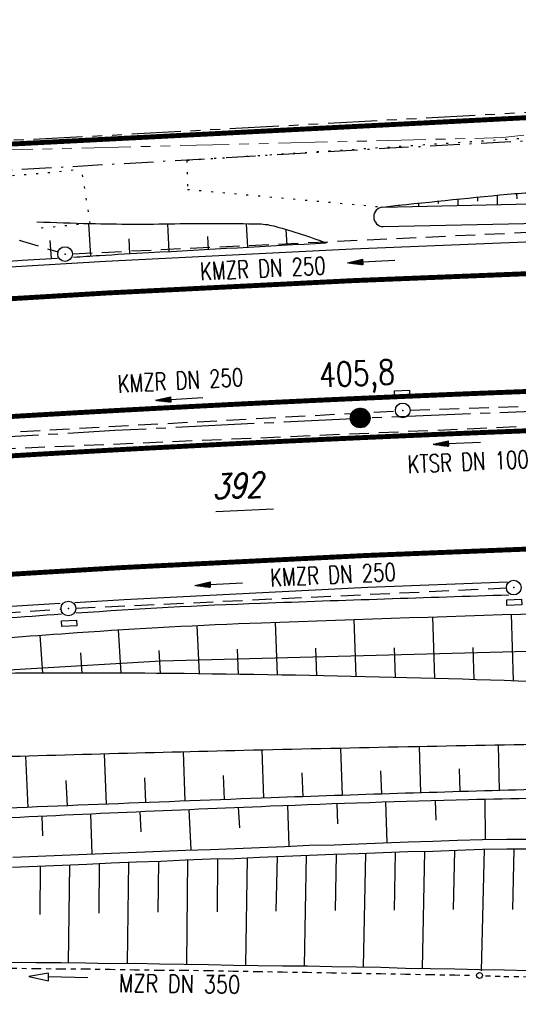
# Model space of a CAD drawing. Extents: x 0 to 1135, y 0 to 420.
# Tile 24 of 84: x 480 to 531, y 164 to 265. Entities that reach past the tile are written whole.
import ezdxf
from ezdxf.enums import TextEntityAlignment as Align

# ---------------------------------------------------------------- set-up
doc = ezdxf.new("R2010")
doc.units = 0
doc.header["$LTSCALE"] = 2
doc.header["$MEASUREMENT"] = 0
for name, pattern in [('ACAD_ISO03W100', [0.5, 0.25, -0.25]), ('ACHSE', [5.5, 4, -0.5, 0.5, -0.5]), ('AUSGEZOGEN', [0]), ('BAB-FM2', [2.6, 1.5, -0.5, 0.1, -0.5]), ('GESTRICH-X2', [1.5, 1, -0.5]), ('PHANTOMX2', [5, 2.5, -0.5, 0.5, -0.5, 0.5, -0.5]), ('PUNKTX2_STR', [0.6, 0.1, -0.5])]:
    doc.linetypes.add(name, pattern=pattern)
doc.layers.get('0').update_dxf_attribs({"color": 8, "linetype": 'AUSGEZOGEN'})
for name, color, linetype in [('ACHSETOP', 250, 'ACHSE'), ('BAB_FM', 8, 'BAB-FM2'), ('BOESCHG', 8, 'AUSGEZOGEN'), ('Boeschung', 15, 'CONTINUOUS'), ('DURCHL', 200, 'GESTRICH-X2'), ('FBRTOP', 8, 'AUSGEZOGEN'), ('FLSTNR-BAB', 7, 'AUSGEZOGEN'), ('GRENZL-BAB', 7, 'AUSGEZOGEN'), ('HEKT_B', 250, 'CONTINUOUS'), ('KANAL', 200, 'GESTRICH-X2'), ('Lichtwellenleiter COLT', 8, 'PHANTOMX2'), ('Lichtwellenleiter GLH', 8, 'PHANTOMX2'), ('MULDE', 8, 'AUSGEZOGEN'), ('NUTZUNG', 8, 'PUNKTX2_STR'), ('PFEIL', 200, 'CONTINUOUS'), ('SCHSYMBOL', 200, 'AUSGEZOGEN'), ('TEXTO', 200, 'CONTINUOUS'), ('Tiefenentwässerung', 15, 'CONTINUOUS')]:
    doc.layers.add(name, color=color, linetype=linetype)
doc.styles.add('ROMANS', font='romans.shx', dxfattribs={"width": 0.8})

# ---------------------------------------------------------------- blocks, each defined once
blk = doc.blocks.new('*X16')
at = {"color": 0}
for p, q in [((212.23, 257.39), (213.24, 258.4)), ((212.24, 257.33), (213.31, 258.4)), ((212.24, 257.47), (213.17, 258.4)), ((212.24, 257.26), (213.37, 258.39)), ((212.24, 257.55), (213.09, 258.39)), ((212.25, 257.2), (213.43, 258.38)), ((212.26, 257.63), (213, 258.37)), ((212.27, 257.14), (213.49, 258.37)), ((212.28, 257.09), (213.55, 258.35)), ((212.29, 257.73), (212.9, 258.35)), ((212.3, 257.04), (213.6, 258.33)), ((212.32, 256.99), (213.65, 258.31)), ((212.34, 257.86), (212.78, 258.29)), ((212.35, 256.94), (213.69, 258.29)), ((212.37, 256.9), (213.74, 258.26)), ((212.4, 256.85), (213.78, 258.24)), ((212.43, 256.81), (213.83, 258.21)), ((212.46, 256.77), (213.86, 258.18)), ((212.49, 256.73), (213.9, 258.14)), ((212.53, 256.7), (213.94, 258.11)), ((212.56, 256.66), (213.97, 258.07)), ((212.6, 256.63), (214.01, 258.03)), ((212.64, 256.6), (214.04, 257.99)), ((212.68, 256.57), (214.07, 257.95)), ((212.73, 256.54), (214.09, 257.91)), ((212.77, 256.52), (214.12, 257.86)), ((212.82, 256.49), (214.14, 257.82)), ((212.87, 256.47), (214.16, 257.77)), ((212.92, 256.45), (214.18, 257.72)), ((212.97, 256.44), (214.2, 257.66)), ((213.03, 256.42), (214.21, 257.6)), ((213.09, 256.41), (214.22, 257.54)), ((213.16, 256.41), (214.23, 257.48)), ((213.22, 256.4), (214.23, 257.41)), ((213.3, 256.41), (214.23, 257.34)), ((213.38, 256.41), (214.22, 257.26)), ((213.46, 256.43), (214.2, 257.17)), ((213.56, 256.46), (214.18, 257.07)), ((213.69, 256.51), (214.12, 256.95))]:
    blk.add_line(p, q, dxfattribs=at)
blk = doc.blocks.new('SRMAST2')
at = {"color": 0}
blk.add_circle((0, 0), 0.999, dxfattribs=at)
blk.add_point((0, 0), dxfattribs=at)
blk.add_blockref('*X16', (-213.23, -257.4))
blk = doc.blocks.new('GST')
at = {"color": 0}
blk.add_circle((0, 0), 0.75, dxfattribs=at)
blk.add_point((0, 0), dxfattribs=at)
blk = doc.blocks.new('10')
blk.add_blockref('GST', (0, 0))
blk = doc.blocks.new('17')
blk.add_lwpolyline([(-0.76, -1.22), (0.75, -1.22), (0.75, -1.8), (-0.76, -1.8)], close=True)
blk.add_blockref('GST', (0, 0))
blk = doc.blocks.new('PFEIL2')
at = {"color": 0}
for p, q in [((0.88, 0), (-2.4, -0.01)), ((0.88, -0.27), (0.88, 0.28)), ((0.88, 0.28), (2.43, 0.01)), ((0.91, 0.27), (0.88, 0.26)), ((0.97, 0.26), (0.88, 0.25)), ((1.02, 0.25), (0.88, 0.23)), ((1.07, 0.24), (0.88, 0.21)), ((1.13, 0.23), (0.88, 0.19)), ((1.18, 0.22), (0.88, 0.17)), ((1.24, 0.21), (0.88, 0.15)), ((1.29, 0.21), (0.88, 0.14)), ((1.34, 0.2), (0.88, 0.12)), ((1.4, 0.19), (0.88, 0.1)), ((1.45, 0.18), (0.88, 0.08)), ((1.51, 0.17), (0.88, 0.06)), ((1.56, 0.16), (0.88, 0.04)), ((1.61, 0.15), (0.88, 0.02)), ((1.67, 0.14), (0.88, 0.01)), ((1.72, 0.13), (0.88, -0.01)), ((1.78, 0.12), (0.88, -0.03)), ((1.83, 0.11), (0.88, -0.05)), ((1.88, 0.1), (0.88, -0.07)), ((1.94, 0.09), (0.88, -0.09)), ((2.05, 0.08), (0.88, -0.12)), ((1.99, 0.08), (0.88, -0.11)), ((2.1, 0.07), (0.88, -0.14)), ((2.15, 0.06), (0.88, -0.16)), ((2.21, 0.05), (0.88, -0.18)), ((2.26, 0.04), (0.88, -0.2)), ((2.32, 0.03), (0.88, -0.22)), ((2.37, 0.02), (0.88, -0.23)), ((2.42, 0.01), (0.88, -0.25)), ((2.43, 0.01), (0.88, -0.27))]:
    blk.add_line(p, q, dxfattribs=at)

msp = doc.modelspace()

# ---------------------------------------------------------------- linework, layer by layer
at = {"layer": 'ACHSETOP', "flags": 128}
msp.add_lwpolyline([(25, 184.12), (166.27, 196.26), (290.81, 206.96), (340.63, 211.25), (365.53, 213.39), (390.44, 215.53), (412.76, 217.45), (415.35, 217.67), (440.27, 219.66), (465.21, 221.4), (490.16, 222.89), (515.13, 224.14), (540.11, 225.14), (565.1, 225.88), (590.1, 226.38), (615.1, 226.63), (640.1, 226.63), (665.09, 226.38), (690.09, 225.88), (715.08, 225.14), (740.06, 224.14), (765.03, 222.89), (789.98, 221.4), (814.92, 219.66), (839.84, 217.67), (864.74, 215.43), (889.62, 212.94), (914.47, 210.21), (939.29, 207.23), (950, 205.83)], dxfattribs=at)
at = {"layer": 'BAB_FM', "flags": 128}
msp.add_lwpolyline([(25, 211.31), (68.23, 215.37), (118, 220.16), (173.53, 227.95), (180.42, 229.55), (217.46, 230.73), (267.21, 235.71), (317.05, 239.99), (366.96, 243.12), (416.94, 245.45), (467.15, 248.67), (518.14, 251.63), (568.28, 254.27), (616.88, 255.84)], dxfattribs=at)
at = {"layer": 'BOESCHG'}
for p, q in [((527.1, 246.23), (527.09, 246.63)), ((529.1, 245.88), (529.08, 246.82)), ((531.09, 246.46), (531.08, 247)), ((519.11, 245.73), (519.1, 245.8)), ((521.11, 245.7), (521.1, 246.02)), ((523.1, 245.99), (523.1, 246.22)), ((525.11, 245.79), (525.09, 246.43)), ((487.72, 240.63), (487.51, 243.95)), ((495.71, 241.09), (495.55, 243.91)), ((503.69, 241.53), (503.56, 243.92)), ((499.7, 241.31), (499.63, 242.63)), ((507.69, 241.75), (507.6, 243.33)), ((483.73, 240.38), (483.61, 242.22)), ((491.71, 240.87), (491.62, 242.38)), ((514.72, 197.82), (514.53, 203.63)), ((522.73, 197.63), (522.52, 203.9)), ((530.73, 197.39), (530.52, 204.16)), ((490.83, 198.17), (490.55, 202.59)), ((498.77, 198.1), (498.54, 203.03)), ((506.72, 197.98), (506.53, 203.36)), ((482.84, 198.17), (482.57, 202.04)), ((494.8, 198.14), (494.67, 200.48)), ((502.74, 198.05), (502.64, 200.63)), ((510.72, 197.91), (510.63, 200.7)), ((518.73, 197.73), (518.62, 200.75)), ((526.73, 197.51), (526.62, 200.77)), ((486.85, 198.18), (486.7, 200.25)), ((513.13, 190.52), (513.29, 185.73)), ((521.14, 190.69), (521.28, 185.99)), ((529.15, 190.84), (529.28, 186.22)), ((481.09, 189.72), (481.31, 184.51)), ((489.1, 189.94), (489.3, 184.84)), ((497.11, 190.15), (497.3, 185.15)), ((505.11, 190.34), (505.29, 185.45)), ((525.21, 188.44), (525.28, 186.11)), ((493.2, 187.52), (493.3, 185)), ((501.2, 187.77), (501.3, 185.3)), ((509.21, 188.01), (509.29, 185.59)), ((517.21, 188.23), (517.29, 185.86)), ((485.2, 187.25), (485.31, 184.68))]:
    msp.add_line(p, q, dxfattribs=at)
for points in [[(517.42, 245.62, -0.003521), (530.12, 246.92, -0.015751), (532.97, 247.1, -0.000519), (569.86, 248.23, -0.000977), (589.45, 248.78, -0.001299), (633.32, 249.79, -0.006353), (642.3, 249.86, -0.016793), (644.26, 249.79, -0.000187), (644.9, 249.74, -0.02217)], [(482.25, 244.11, 0.003708), (487.67, 243.94, 0.010904), (496.27, 243.92, -0.010964), (504.83, 243.9, -0.062541), (506.54, 243.64, -0.019859), (511.68, 241.97)], [(485.97, 240.52, -0.000003), (488.61, 240.69, -0.001602), (493.62, 240.98, -0.000444), (511.68, 241.97)], [(114.16, 211.02, 0.003251), (117.85, 210.71, 0.039202), (118.16, 210.71, 0.001578), (134.45, 212.03, 0.000869), (164.02, 214.58, 0.000039), (206.31, 218.3, -0.000103), (222.42, 219.72, -0.000322), (279.4, 224.68, -0.000247), (353.66, 231.06, -0.001445), (396.85, 234.62, -0.002266), (424.41, 236.69, -0.002037), (426.74, 236.84, -0.000071), (484.34, 240.42, -0.001602)], [(534.72, 190.94, 0.00145), (503.28, 190.3, 0.001816), (474.16, 189.51, -0.002129), (449.31, 188.85, -0.005115), (438.57, 188.72, -0.007907), (431.62, 188.82, -0.023232), (429.38, 188.99, -0.010187), (424.31, 189.72, -0.034213), (418.53, 191.09, -0.070128), (415.89, 192.33, -0.028614), (414.82, 193.12, 0.015193), (412.84, 194.68, 0.022092), (410.87, 196, 0.006976), (409.67, 196.7)], [(754.54, 173.17, 0.001599), (738.36, 174.29, 0.002639), (728.56, 174.89, 0.016831), (714.75, 175.18, -0.021465), (703.93, 175.52, -0.011807), (687.11, 177.16, 0.006248), (655.36, 180.62, 0.001086), (634.39, 182.6, 0.00131), (617.01, 184.15, 0.011264), (581.79, 186.41, 0.014295), (553.98, 186.76, 0.002762), (531.78, 186.29, 0.002386), (506.08, 185.48, 0.001841), (472.97, 184.15, -0.002323), (446.73, 183.13, -0.003393), (437.1, 182.86, -0.005425), (431.07, 182.8, -0.026404), (427.44, 183, -0.028931), (424.16, 183.54, -0.022834), (421.87, 184.17, -0.009951), (416.71, 185.96, -0.026894), (412.86, 187.62, 0.031902), (409.59, 188.99, 0.034561), (406.52, 189.82, 0.047325)], [(428.42, 181.59, 0.027747), (430.78, 181.47, 0.006116), (434.93, 181.56, 0.002194), (446.49, 181.98, 0.001893), (476.88, 183.35, -0.001976), (505.99, 184.65, -0.004119), (526.14, 185.31, -0.003018), (553.64, 185.81, -0.0129), (589.11, 185.33, -0.016407), (616.92, 183.32, -0.000184), (634.87, 181.43, 0.000162), (655.25, 179.27, 0.00008), (700.78, 174.48, 0.000977), (704.51, 174.09, 0.012564), (707.61, 173.86, 0.001917), (727.97, 172.91, 0.004246), (740.14, 172.49, -0.003572), (754.6, 172.01, -0.012737), (794.65, 169.38, -0.008712), (852.97, 163.02, -0.000174), (886.62, 158.75, -0.000196), (916.5, 154.93, -0.000844), (950, 150.58, 0.006348)]]:
    msp.add_lwpolyline(points, format="xyb", dxfattribs=at)
at = {"layer": 'BOESCHG', "flags": 128}
msp.add_lwpolyline([(662.49, 205.82, -0.018862), (650.2, 201.75, -0.051807), (645.55, 200.91, -0.002391), (624.26, 199.41, -0.004413), (612.71, 198.75, -0.001819), (574.82, 197.07, -0.006584), (564.35, 196.78, -0.013111), (539.69, 197.07, 0.00714), (494.41, 198.15, 0.005897), (475.29, 198.1, -0.005539), (454.93, 198.04, -0.029658), (453.22, 198.15, -0.006356), (445.33, 199.26)], format="xyb", dxfattribs=at)
at = {"layer": 'Boeschung', "linetype": 'Continuous'}
for points in [[(502.71, 184.52), (502.84, 182.44)], [(507.91, 180.57), (507.76, 184.72)], [(512.75, 184.91), (512.83, 182.82)], [(517.89, 180.9), (517.74, 185.08)], [(522.74, 185.22), (522.81, 183.2)], [(527.87, 181.28), (527.83, 185.35)], [(482.74, 183.63), (482.81, 181.63)], [(487.88, 179.76), (487.73, 183.86)], [(492.73, 184.09), (492.8, 182.01)], [(497.92, 180.18), (497.72, 184.31)], [(479.78, 179.43), (482.33, 179.53), (484.83, 179.64), (487.32, 179.75), (489.82, 179.86), (492.37, 179.96), (494.87, 180.06), (497.37, 180.17), (499.91, 180.22), (502.4, 180.33), (504.9, 180.44), (507.45, 180.54), (509.95, 180.65), (512.49, 180.7), (514.99, 180.81), (517.48, 180.91), (520.03, 181.01), (522.52, 181.07), (525.02, 181.18), (527.56, 181.23), (530.05, 181.29), (532.58, 181.29)], [(479.77, 178.42), (482.27, 178.53), (484.82, 178.63), (487.31, 178.74), (489.81, 178.85), (492.36, 178.95), (494.86, 179.05), (497.36, 179.16), (499.9, 179.26), (502.39, 179.32), (504.89, 179.43), (507.44, 179.53), (509.94, 179.64), (512.44, 179.74), (514.98, 179.8), (517.47, 179.9), (519.97, 180.01), (522.51, 180.06), (525.01, 180.17), (527.56, 180.27), (530.04, 180.28), (532.57, 180.28)], [(506.68, 179.5), (506.55, 173.95)], [(509.46, 168.37), (509.68, 179.63)], [(512.69, 179.75), (512.58, 174)], [(515.47, 168.27), (515.69, 179.83)], [(518.7, 179.96), (518.57, 174.06)], [(521.47, 168.12), (521.7, 180.04)], [(524.71, 180.17), (524.6, 174.11)], [(527.48, 167.88), (527.76, 180.24)], [(530.75, 180.27), (530.63, 174.11)], [(482.57, 178.53), (482.55, 173.62)], [(485.46, 168.7), (485.58, 178.66)], [(488.59, 178.79), (488.54, 173.73)], [(491.47, 168.61), (491.6, 178.92)], [(494.6, 179.04), (494.53, 173.84)], [(497.49, 168.56), (497.61, 179.17)], [(500.62, 179.3), (500.57, 173.89)], [(503.5, 168.46), (503.67, 179.37)], [(479.7, 168.76), (482.17, 168.72), (484.71, 168.72), (487.18, 168.68), (489.7, 168.63), (492.24, 168.64), (494.71, 168.6), (497.23, 168.55), (499.71, 168.51), (502.23, 168.46), (504.71, 168.42), (507.23, 168.37), (509.76, 168.37), (512.24, 168.33), (514.76, 168.29), (517.24, 168.25), (519.75, 168.15), (522.28, 168.1), (524.75, 168.06), (527.27, 168.01), (529.8, 167.96), (532.27, 167.92)]]:
    msp.add_lwpolyline(points, dxfattribs=at)
at = {"layer": 'DURCHL'}
msp.add_line((466.09, 246.55), (484.38, 241.06), dxfattribs=at)
at = {"layer": 'FBRTOP', "const_width": 0.5}
for points in [[(88.01, 187.53, 0), (104.84, 188.97, 0), (166.44, 194.27, -0.000002), (228.71, 199.62, 0.000002), (290.98, 204.97, 0.000001), (321.65, 207.61, 0.000001), (340.8, 209.25, 0.000002), (353.25, 210.32, -0.000001), (365.71, 211.39, -0.000007), (378.16, 212.46, 0.000001), (390.61, 213.53, 0.000044)], [(87.67, 191.51, 0), (104.5, 192.96, 0), (166.1, 198.25, -0.000002), (228.37, 203.61, 0.000002), (290.64, 208.96, 0.000001), (321.31, 211.59, 0.000001), (340.45, 213.24, 0.000002), (352.91, 214.31, -0.000001), (365.36, 215.38, -0.000007), (377.82, 216.45, 0.000001), (390.27, 217.52, 0.000044)], [(477.53, 224.17, -0.001239), (490.05, 224.89, -0.001239), (502.58, 225.55, -0.001246), (515.04, 226.14, -0.001255), (527.54, 226.67, -0.001253), (540.04, 227.13, -0.001243)], [(477.77, 220.18, -0.001239), (490.27, 220.9, -0.001239), (502.78, 221.55, -0.001246), (515.22, 222.14, -0.001255), (527.7, 222.67, -0.001253), (540.18, 223.14, -0.001243)]]:
    msp.add_lwpolyline(points, format="xyb", dxfattribs=at)
at = {"layer": 'FBRTOP'}
for points in [[(364.06, 230.57), (388.96, 232.71), (411.29, 234.63), (413.93, 234.86), (438.98, 236.86), (464.09, 238.62), (489.22, 240.12), (514.36, 241.37), (539.51, 242.38), (564.67, 243.13), (589.84, 243.63), (615.01, 243.88), (640.18, 243.88), (665.35, 243.63), (690.52, 243.13), (715.68, 242.38), (740.83, 241.37)], [(486.09, 205.37), (491.11, 205.67), (515.91, 206.91), (530.12, 207.47)], [(380.04, 197.32), (391.92, 198.34), (414.24, 200.26), (416.77, 200.48), (441.56, 202.46), (466.33, 204.19), (484.6, 205.28)]]:
    msp.add_lwpolyline(points, dxfattribs=at)
at = {"layer": 'FBRTOP', "const_width": 0.5}
for points in [[(364.34, 227.33), (389.24, 229.48), (411.56, 231.4), (414.2, 231.62), (439.22, 233.62), (464.3, 235.37), (489.4, 236.87), (514.51, 238.13), (539.63, 239.13), (564.75, 239.88), (589.89, 240.38), (615.03, 240.63), (640.17, 240.63), (665.3, 240.38), (690.44, 239.88), (715.57, 239.13), (740.69, 238.13)], [(366.73, 199.44), (391.64, 201.58), (413.96, 203.5), (416.5, 203.71), (441.32, 205.7), (466.12, 207.43), (490.93, 208.92), (515.76, 210.15), (540.6, 211.14), (565.45, 211.89), (590.31, 212.38), (615.17, 212.63), (640.03, 212.63), (664.89, 212.38), (689.74, 211.89), (714.59, 211.14), (739.43, 210.15)]]:
    msp.add_lwpolyline(points, dxfattribs=at)
at = {"layer": 'FLSTNR-BAB'}
msp.add_line((500.44, 214.62), (506.32, 214.89), dxfattribs=at)
at = {"layer": 'GRENZL-BAB'}
for p, q in [((494.86, 199.41), (547.63, 200.84)), ((438, 196.14), (494.86, 199.41))]:
    msp.add_line(p, q, dxfattribs=at)
at = {"layer": 'GRENZL-BAB', "const_width": 0.5}
msp.add_lwpolyline([(469.38, 251.5), (604.82, 258.44)], dxfattribs=at)
at = {"layer": 'KANAL'}
for p, q in [((485.86, 240.86), (535.33, 243.2)), ((520.21, 224.93), (573.96, 226.8)), ((465.6, 221.96), (518.71, 224.86)), ((466.07, 220.46), (574.08, 225.12)), ((486.18, 204.78), (530, 206.85)), ((436.68, 201.33), (484.71, 204.7))]:
    msp.add_line(p, q, dxfattribs=at)
at = {"layer": 'Lichtwellenleiter COLT', "lineweight": 0, "flags": 128}
msp.add_lwpolyline([(950, 235.56), (949.47, 235.63), (890.21, 241.45), (827.69, 247.76), (772.1, 251.91), (757.19, 254.79), (745.65, 254.34), (713.22, 252.86), (657.31, 252), (650.45, 253.37), (644.47, 255.35), (634.8, 256.7), (593.38, 256.82), (544.43, 254.47), (529.65, 252.68), (460.99, 250.98), (401.64, 248.39), (336.23, 243.88), (271.36, 238.02), (222.36, 233.18)], dxfattribs=at)
at = {"layer": 'Lichtwellenleiter GLH', "flags": 128}
msp.add_lwpolyline([(25, 209.75), (27.44, 209.93), (30.38, 210.16), (61.38, 213.28), (83.51, 214.68), (97.99, 218.78), (133.26, 228.77), (211.41, 231.98), (224.15, 233.62), (245.05, 235.38), (280.91, 239.25), (325.81, 243.35), (362.74, 246.3), (404.9, 248.79), (442.48, 250.57), (489.29, 252.91), (544.77, 255.96), (550.28, 255.35), (606.34, 257.11), (607.52, 257.29), (610.67, 257.26), (620.78, 257.47), (641.22, 256.61), (649.51, 253.79), (658.48, 252.08), (702.32, 252.32), (737.75, 254.11), (758.5, 255.47), (769.89, 253.01), (788.73, 250.6), (851.12, 245.87), (891.88, 241.65), (928.32, 238.08), (947.85, 235.89), (950, 235.71)], dxfattribs=at)
at = {"layer": 'MULDE', "flags": 128}
msp.add_lwpolyline([(517.42, 245.62), (544.5, 246.22), (586.46, 247.02), (637.86, 247.4), (663.09, 247.52)], dxfattribs=at)
at = {"layer": 'MULDE'}
msp.add_lwpolyline([(517.47, 243.62), (544.54, 244.22), (584.53, 244.99)], dxfattribs=at)
for points in [[(445.33, 199.26, 0.000613), (460.89, 200.43, -0.001488), (486.33, 202.3, -0.008625), (505.08, 203.3, -0.002682), (565.41, 205.15, -0.00204), (610.11, 206.09, -0.004408), (630.79, 206.26, -0.004283), (648.71, 206.1, -0.001041), (662.49, 205.82, -0.003619)], [(486.25, 204.3, -0.008612), (504.98, 205.3, -0.001123), (530.25, 206.15, -0.00204)], [(436.62, 200.63, 0.00095), (460.77, 202.43, -0.001402), (484.75, 204.2, -0.008626)]]:
    msp.add_lwpolyline(points, format="xyb", dxfattribs=at)
msp.add_arc((517.5, 244.62), 1, 94.481, 268.0417, dxfattribs=at)
at = {"layer": 'NUTZUNG'}
for p, q in [((497.5, 250.35), (497.57, 247.41)), ((487.67, 243.94), (486.8, 249.49))]:
    msp.add_line(p, q, dxfattribs=at)
at = {"layer": 'NUTZUNG', "flags": 128}
for points in [[(641.58, 256.82), (551.3, 253.89), (497.5, 250.35)], [(497.57, 247.41), (517.42, 245.62)]]:
    msp.add_lwpolyline(points, dxfattribs=at)
at = {"layer": 'NUTZUNG'}
msp.add_lwpolyline([(487.67, 243.94), (482.64, 243.46)], dxfattribs=at)
msp.add_arc((470.79, 383.58), 135.04, 266.6841, 276.8112, dxfattribs=at)
at = {"layer": 'SCHSYMBOL'}
msp.add_lwpolyline([(520.16, 226.38), (518.66, 226.31), (518.63, 226.9), (520.13, 226.96)], close=True, dxfattribs=at)
at = {"layer": 'Tiefenentwässerung', "linetype": 'ACAD_ISO03W100'}
for points in [[(479.7, 168.15), (482.18, 168.11), (484.7, 168.07), (487.18, 168.07), (489.71, 168.03), (492.18, 167.99), (494.71, 167.94), (497.19, 167.95), (499.71, 167.9), (502.24, 167.85), (504.71, 167.81), (507.24, 167.76), (509.71, 167.72), (512.23, 167.68), (514.76, 167.63), (517.23, 167.59), (519.76, 167.54), (522.23, 167.5), (524.75, 167.45), (526.67, 167.42)], [(527.87, 167.38), (529.75, 167.31), (532.27, 167.27)]]:
    msp.add_lwpolyline(points, dxfattribs=at)
at = {"layer": 'Tiefenentwässerung', "linetype": 'Continuous'}
msp.add_lwpolyline([(487.43, 167.16), (483.43, 167.25), (483.44, 167.65), (481.43, 167.3), (483.42, 166.85), (483.43, 167.25)], dxfattribs=at)
msp.add_circle((527.27, 167.4), 0.3, dxfattribs=at)

# ---------------------------------------------------------------- block references
at = {"layer": 'HEKT_B', "rotation": 66.53305225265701}
msp.add_blockref('SRMAST2', (515.13, 224.14), dxfattribs=at)
at = {"layer": 'PFEIL'}
for p, rotation in [((516.25, 240.07), 182.6892522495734), ((496.73, 226.09), 183.147352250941), ((524.97, 221.58), 182.4664522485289), ((500.75, 207.23), 182.6930522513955)]:
    msp.add_blockref('PFEIL2', p, dxfattribs=dict(at, rotation=rotation))
at = {"layer": 'SCHSYMBOL'}
for name, p, rotation in [('10', (485.11, 240.83), 3.232152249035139), ('GST', (519.46, 224.92), 182.4696522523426), ('17', (530.75, 206.88), 2.2279522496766), ('17', (485.45, 204.75), 3.271152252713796)]:
    msp.add_blockref(name, p, dxfattribs=dict(at, rotation=rotation))

# ---------------------------------------------------------------- texts
at = {"layer": 'FLSTNR-BAB', "style": 'ROMANS', "oblique": 15, "width": 0.8}
msp.add_text('392', height=2.5, rotation=2.7057, dxfattribs=at).set_placement((500.11, 215.89))
at = {"layer": 'HEKT_B', "style": 'ROMANS', "width": 0.8}
msp.add_text('405,8', height=2.5, rotation=2.5691, dxfattribs=at).set_placement((511, 227.26))
at = {"layer": 'TEXTO', "style": 'ROMANS', "width": 0.75}
for s, rotation, p in [('KMZR DN 250', 2.6893, (505.27, 238.46)), ('KMZR DN 250', 3.1474, (496.89, 227.06)), ('KTSR DN 100', 2.4665, (526.15, 218.79)), ('KMZR DN 250', 2.6931, (512.4, 207.29))]:
    msp.add_text(s, height=1.8, rotation=rotation, dxfattribs=at).set_placement(p, align=Align.CENTER)
at = {"layer": 'Tiefenentwässerung', "linetype": 'Continuous', "style": 'ROMANS', "oblique": 0, "width": 0.8}
msp.add_text('MZR DN 350', height=1.8, rotation=359.3216, dxfattribs=at).set_placement((490.57, 165.72))

doc.saveas('drawing.dxf')
